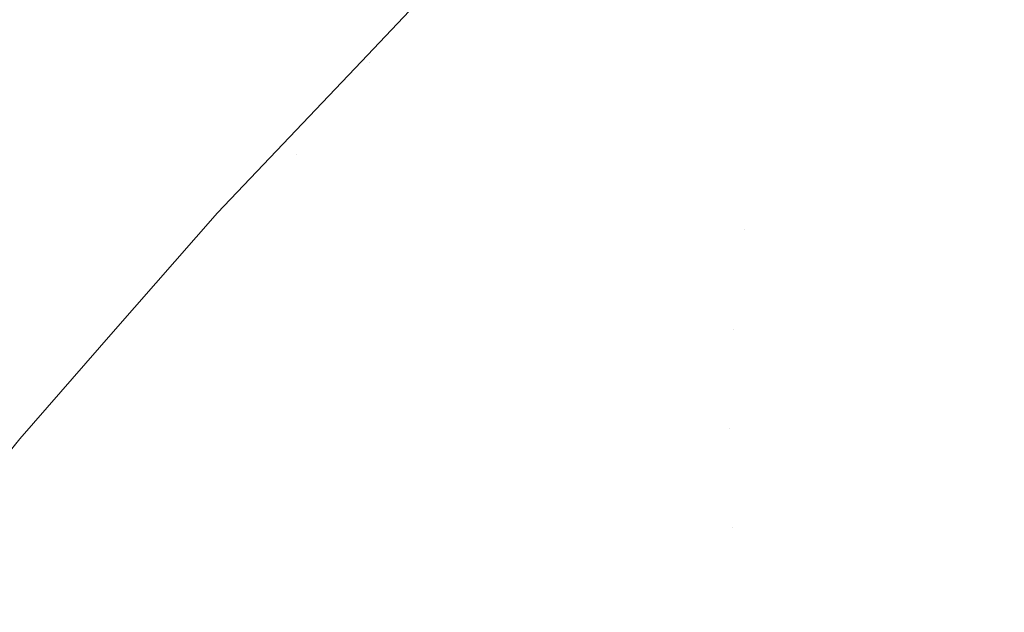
# Model space of a CAD drawing. Header units: centimetres. Extents: x -62 to 63, y 4 to 6.
# Tile 86 of 256: x -62.07284 to -62.06202, y 5.93194 to 5.93846. Entities that reach past the tile are written whole.
import ezdxf

# ---------------------------------------------------------------- set-up
doc = ezdxf.new("R2010")
doc.units = ezdxf.units.CM
doc.header["$LTSCALE"] = 2.54
doc.layers.add('Lucido design-1', color=7, linetype='Continuous')

# ---------------------------------------------------------------- blocks, each defined once
blk = doc.blocks.new('Gruppo-4-1')
at = {"color": 7, "linetype": 'Continuous', "lineweight": 9}
for points, invisible_edges in [([(-62.068219, 5.938912, -2276.32217), (-62.069072, 5.938004, -2276.320608), (-62.067095, 5.940002, -2276.320608)], 11), ([(-62.069072, 5.938004, -2276.320608), (-62.068993, 5.93799, -2276.319046), (-62.067016, 5.939988, -2276.319046), (-62.067095, 5.940002, -2276.320608)], 15), ([(-62.067095, 5.940002, -2276.923732), (-62.069072, 5.938004, -2276.923732), (-62.068219, 5.938912, -2276.92217)], 11), ([(-62.067095, 5.940002, -2276.923732), (-62.067016, 5.939988, -2276.925294), (-62.068993, 5.93799, -2276.925294), (-62.069072, 5.938004, -2276.923732)], 15), ([(-62.066884, 5.939964, -2276.317485), (-62.067016, 5.939988, -2276.319046), (-62.068993, 5.93799, -2276.319046), (-62.06886, 5.937967, -2276.317485)], 15), ([(-62.06886, 5.937967, -2276.926855), (-62.068993, 5.93799, -2276.925294), (-62.067016, 5.939988, -2276.925294), (-62.066884, 5.939964, -2276.926855)], 15), ([(-62.06886, 5.937967, -2276.317485), (-62.068674, 5.937935, -2276.315926), (-62.0667, 5.93993, -2276.315926), (-62.066884, 5.939964, -2276.317485)], 15), ([(-62.066884, 5.939964, -2276.926855), (-62.0667, 5.93993, -2276.928414), (-62.068674, 5.937935, -2276.928414), (-62.06886, 5.937967, -2276.926855)], 15), ([(-62.066464, 5.939886, -2276.314369), (-62.0667, 5.93993, -2276.315926), (-62.068674, 5.937935, -2276.315926), (-62.068436, 5.937893, -2276.314369)], 15), ([(-62.068436, 5.937893, -2276.929971), (-62.068674, 5.937935, -2276.928414), (-62.0667, 5.93993, -2276.928414), (-62.066464, 5.939886, -2276.929971)], 15), ([(-62.068436, 5.937893, -2276.314369), (-62.068144, 5.937843, -2276.312816), (-62.066175, 5.939833, -2276.312816), (-62.066464, 5.939886, -2276.314369)], 15), ([(-62.066464, 5.939886, -2276.929971), (-62.066175, 5.939833, -2276.931524), (-62.068144, 5.937843, -2276.931524), (-62.068436, 5.937893, -2276.929971)], 15), ([(-62.065835, 5.93977, -2276.311265), (-62.066175, 5.939833, -2276.312816), (-62.068144, 5.937843, -2276.312816), (-62.067801, 5.937783, -2276.311265)], 15), ([(-62.067801, 5.937783, -2276.933075), (-62.068144, 5.937843, -2276.931524), (-62.066175, 5.939833, -2276.931524), (-62.065835, 5.93977, -2276.933075)], 15), ([(-62.067801, 5.937783, -2276.311265), (-62.067405, 5.937714, -2276.309719), (-62.065443, 5.939698, -2276.309719), (-62.065835, 5.93977, -2276.311265)], 15), ([(-62.065835, 5.93977, -2276.933075), (-62.065443, 5.939698, -2276.934621), (-62.067405, 5.937714, -2276.934621), (-62.067801, 5.937783, -2276.933075)], 15), ([(-62.064999, 5.939616, -2276.308177), (-62.065443, 5.939698, -2276.309719), (-62.067405, 5.937714, -2276.309719), (-62.066957, 5.937637, -2276.308177)], 15), ([(-62.066957, 5.937637, -2276.936163), (-62.067405, 5.937714, -2276.934621), (-62.065443, 5.939698, -2276.934621), (-62.064999, 5.939616, -2276.936163)], 15), ([(-62.066957, 5.937637, -2276.308177), (-62.066458, 5.93755, -2276.30664), (-62.064504, 5.939524, -2276.30664), (-62.064999, 5.939616, -2276.308177)], 15), ([(-62.064999, 5.939616, -2276.936163), (-62.064504, 5.939524, -2276.9377), (-62.066458, 5.93755, -2276.9377), (-62.066957, 5.937637, -2276.936163)], 15), ([(-62.063959, 5.939424, -2276.305108), (-62.064504, 5.939524, -2276.30664), (-62.066458, 5.93755, -2276.30664), (-62.065908, 5.937454, -2276.305108)], 15), ([(-62.065908, 5.937454, -2276.939231), (-62.066458, 5.93755, -2276.9377), (-62.064504, 5.939524, -2276.9377), (-62.063959, 5.939424, -2276.939231)], 15), ([(-62.065908, 5.937454, -2276.305108), (-62.065306, 5.93735, -2276.303583), (-62.063363, 5.939314, -2276.303583), (-62.063959, 5.939424, -2276.305108)], 15), ([(-62.063959, 5.939424, -2276.939231), (-62.063363, 5.939314, -2276.940757), (-62.065306, 5.93735, -2276.940757), (-62.065908, 5.937454, -2276.939231)], 15), ([(-62.062717, 5.939195, -2276.302065), (-62.063363, 5.939314, -2276.303583), (-62.065306, 5.93735, -2276.303583), (-62.064655, 5.937237, -2276.302065)], 15), ([(-62.064655, 5.937237, -2276.942275), (-62.065306, 5.93735, -2276.940757), (-62.063363, 5.939314, -2276.940757), (-62.062717, 5.939195, -2276.942275)], 15), ([(-62.064655, 5.937237, -2276.302065), (-62.063953, 5.937115, -2276.300554), (-62.062022, 5.939066, -2276.300554), (-62.062717, 5.939195, -2276.302065)], 15), ([(-62.062717, 5.939195, -2276.942275), (-62.062022, 5.939066, -2276.943786), (-62.063953, 5.937115, -2276.943786), (-62.064655, 5.937237, -2276.942275)], 15), ([(-62.061278, 5.938929, -2276.29905), (-62.062022, 5.939066, -2276.300554), (-62.063953, 5.937115, -2276.300554), (-62.063202, 5.936984, -2276.29905)], 15), ([(-62.063202, 5.936984, -2276.94529), (-62.063953, 5.937115, -2276.943786), (-62.062022, 5.939066, -2276.943786), (-62.061278, 5.938929, -2276.94529)], 15), ([(-62.068219, 5.938912, -2276.32217), (-62.069087, 5.937997, -2276.32217), (-62.069072, 5.938004, -2276.320608)], 10), ([(-62.069087, 5.937997, -2276.32217), (-62.068219, 5.938912, -2276.32217), (-62.068219, 5.938912, -2276.92217), (-62.069087, 5.937997, -2276.92217)], 10), ([(-62.069072, 5.938004, -2276.923732), (-62.069087, 5.937997, -2276.92217), (-62.068219, 5.938912, -2276.92217)], 9), ([(-62.063202, 5.936984, -2276.29905), (-62.062402, 5.936846, -2276.297555), (-62.060485, 5.938783, -2276.297555), (-62.061278, 5.938929, -2276.29905)], 15), ([(-62.061278, 5.938929, -2276.94529), (-62.060485, 5.938783, -2276.946785), (-62.062402, 5.936846, -2276.946785), (-62.063202, 5.936984, -2276.94529)], 15), ([(-62.059644, 5.938628, -2276.296068), (-62.060485, 5.938783, -2276.297555), (-62.062402, 5.936846, -2276.297555), (-62.061554, 5.936698, -2276.296068)], 15), ([(-62.061554, 5.936698, -2276.948272), (-62.062402, 5.936846, -2276.946785), (-62.060485, 5.938783, -2276.946785), (-62.059644, 5.938628, -2276.948272)], 15), ([(-62.070921, 5.936017, -2276.320608), (-62.070841, 5.936004, -2276.319046), (-62.068993, 5.93799, -2276.319046), (-62.069072, 5.938004, -2276.320608)], 15), ([(-62.070669, 5.93633, -2276.32217), (-62.070921, 5.936017, -2276.320608), (-62.069072, 5.938004, -2276.320608)], 11), ([(-62.069072, 5.938004, -2276.923732), (-62.070921, 5.936017, -2276.923732), (-62.070669, 5.93633, -2276.92217)], 11), ([(-62.069072, 5.938004, -2276.923732), (-62.068993, 5.93799, -2276.925294), (-62.070841, 5.936004, -2276.925294), (-62.070921, 5.936017, -2276.923732)], 15), ([(-62.068993, 5.93799, -2276.319046), (-62.070841, 5.936004, -2276.319046), (-62.070707, 5.935982, -2276.317485), (-62.069799, 5.936973, -2276.317485)], 15), ([(-62.069799, 5.936973, -2276.926855), (-62.070707, 5.935982, -2276.926855), (-62.070841, 5.936004, -2276.925294), (-62.068993, 5.93799, -2276.925294)], 15), ([(-62.069072, 5.938004, -2276.320608), (-62.069087, 5.937997, -2276.32217), (-62.070669, 5.93633, -2276.32217)], 9), ([(-62.070669, 5.93633, -2276.92217), (-62.069087, 5.937997, -2276.92217), (-62.069072, 5.938004, -2276.923732)], 10), ([(-62.069087, 5.937997, -2276.92217), (-62.070669, 5.93633, -2276.92217), (-62.070669, 5.93633, -2276.32217), (-62.069087, 5.937997, -2276.32217)], 10), ([(-62.069799, 5.936973, -2276.317485), (-62.06886, 5.937967, -2276.317485), (-62.068993, 5.93799, -2276.319046)], 11), ([(-62.068993, 5.93799, -2276.925294), (-62.06886, 5.937967, -2276.926855), (-62.069799, 5.936973, -2276.926855)], 11), ([(-62.069613, 5.936941, -2276.315926), (-62.068674, 5.937935, -2276.315926), (-62.06886, 5.937967, -2276.317485), (-62.069799, 5.936973, -2276.317485)], 15), ([(-62.069799, 5.936973, -2276.926855), (-62.06886, 5.937967, -2276.926855), (-62.068674, 5.937935, -2276.928414), (-62.069613, 5.936941, -2276.928414)], 15), ([(-62.069373, 5.936901, -2276.314369), (-62.068436, 5.937893, -2276.314369), (-62.068674, 5.937935, -2276.315926), (-62.069613, 5.936941, -2276.315926)], 15), ([(-62.069613, 5.936941, -2276.928414), (-62.068674, 5.937935, -2276.928414), (-62.068436, 5.937893, -2276.929971), (-62.069373, 5.936901, -2276.929971)], 15), ([(-62.069081, 5.936852, -2276.312816), (-62.068144, 5.937843, -2276.312816), (-62.068436, 5.937893, -2276.314369), (-62.069373, 5.936901, -2276.314369)], 15), ([(-62.069373, 5.936901, -2276.929971), (-62.068436, 5.937893, -2276.929971), (-62.068144, 5.937843, -2276.931524), (-62.069081, 5.936852, -2276.931524)], 15), ([(-62.068736, 5.936794, -2276.311265), (-62.067801, 5.937783, -2276.311265), (-62.068144, 5.937843, -2276.312816), (-62.069081, 5.936852, -2276.312816)], 15), ([(-62.069081, 5.936852, -2276.931524), (-62.068144, 5.937843, -2276.931524), (-62.067801, 5.937783, -2276.933075), (-62.068736, 5.936794, -2276.933075)], 15), ([(-62.068338, 5.936727, -2276.309719), (-62.067405, 5.937714, -2276.309719), (-62.067801, 5.937783, -2276.311265), (-62.068736, 5.936794, -2276.311265)], 15), ([(-62.068736, 5.936794, -2276.933075), (-62.067801, 5.937783, -2276.933075), (-62.067405, 5.937714, -2276.934621), (-62.068338, 5.936727, -2276.934621)], 15), ([(-62.067889, 5.936651, -2276.308177), (-62.066957, 5.937637, -2276.308177), (-62.067405, 5.937714, -2276.309719), (-62.068338, 5.936727, -2276.309719)], 15), ([(-62.068338, 5.936727, -2276.934621), (-62.067405, 5.937714, -2276.934621), (-62.066957, 5.937637, -2276.936163), (-62.067889, 5.936651, -2276.936163)], 15), ([(-62.067387, 5.936567, -2276.30664), (-62.066458, 5.93755, -2276.30664), (-62.066957, 5.937637, -2276.308177), (-62.067889, 5.936651, -2276.308177)], 15), ([(-62.067889, 5.936651, -2276.936163), (-62.066957, 5.937637, -2276.936163), (-62.066458, 5.93755, -2276.9377), (-62.067387, 5.936567, -2276.9377)], 15), ([(-62.066834, 5.936474, -2276.305108), (-62.065908, 5.937454, -2276.305108), (-62.066458, 5.93755, -2276.30664), (-62.067387, 5.936567, -2276.30664)], 15), ([(-62.067387, 5.936567, -2276.9377), (-62.066458, 5.93755, -2276.9377), (-62.065908, 5.937454, -2276.939231), (-62.066834, 5.936474, -2276.939231)], 15), ([(-62.066231, 5.936372, -2276.303583), (-62.065306, 5.93735, -2276.303583), (-62.065908, 5.937454, -2276.305108), (-62.066834, 5.936474, -2276.305108)], 15), ([(-62.066834, 5.936474, -2276.939231), (-62.065908, 5.937454, -2276.939231), (-62.065306, 5.93735, -2276.940757), (-62.066231, 5.936372, -2276.940757)], 15), ([(-62.065576, 5.936262, -2276.302065), (-62.064655, 5.937237, -2276.302065), (-62.065306, 5.93735, -2276.303583), (-62.066231, 5.936372, -2276.303583)], 15), ([(-62.066231, 5.936372, -2276.940757), (-62.065306, 5.93735, -2276.940757), (-62.064655, 5.937237, -2276.942275), (-62.065576, 5.936262, -2276.942275)], 15), ([(-62.064871, 5.936143, -2276.300554), (-62.063953, 5.937115, -2276.300554), (-62.064655, 5.937237, -2276.302065), (-62.065576, 5.936262, -2276.302065)], 15), ([(-62.065576, 5.936262, -2276.942275), (-62.064655, 5.937237, -2276.942275), (-62.063953, 5.937115, -2276.943786), (-62.064871, 5.936143, -2276.943786)], 15), ([(-62.065001, 5.935051, -2276.29905), (-62.063202, 5.936984, -2276.29905), (-62.063953, 5.937115, -2276.300554), (-62.064871, 5.936143, -2276.300554)], 15), ([(-62.064871, 5.936143, -2276.943786), (-62.063953, 5.937115, -2276.943786), (-62.063202, 5.936984, -2276.94529), (-62.065001, 5.935051, -2276.94529)], 15), ([(-62.069799, 5.936973, -2276.317485), (-62.070707, 5.935982, -2276.317485), (-62.07052, 5.935951, -2276.315926), (-62.069613, 5.936941, -2276.315926)], 15), ([(-62.069613, 5.936941, -2276.928414), (-62.07052, 5.935951, -2276.928414), (-62.070707, 5.935982, -2276.926855), (-62.069799, 5.936973, -2276.926855)], 15), ([(-62.069613, 5.936941, -2276.315926), (-62.07052, 5.935951, -2276.315926), (-62.070279, 5.935912, -2276.314369), (-62.069373, 5.936901, -2276.314369)], 15), ([(-62.069373, 5.936901, -2276.929971), (-62.070279, 5.935912, -2276.929971), (-62.07052, 5.935951, -2276.928414), (-62.069613, 5.936941, -2276.928414)], 15), ([(-62.069373, 5.936901, -2276.314369), (-62.070279, 5.935912, -2276.314369), (-62.069986, 5.935864, -2276.312816), (-62.069081, 5.936852, -2276.312816)], 15), ([(-62.069081, 5.936852, -2276.931524), (-62.069986, 5.935864, -2276.931524), (-62.070279, 5.935912, -2276.929971), (-62.069373, 5.936901, -2276.929971)], 15), ([(-62.065001, 5.935051, -2276.29905), (-62.064195, 5.934919, -2276.297555), (-62.062402, 5.936846, -2276.297555), (-62.063202, 5.936984, -2276.29905)], 15), ([(-62.063202, 5.936984, -2276.94529), (-62.062402, 5.936846, -2276.946785), (-62.064195, 5.934919, -2276.946785), (-62.065001, 5.935051, -2276.94529)], 15), ([(-62.069081, 5.936852, -2276.312816), (-62.069986, 5.935864, -2276.312816), (-62.069639, 5.935807, -2276.311265), (-62.068736, 5.936794, -2276.311265)], 15), ([(-62.068736, 5.936794, -2276.933075), (-62.069639, 5.935807, -2276.933075), (-62.069986, 5.935864, -2276.931524), (-62.069081, 5.936852, -2276.931524)], 15), ([(-62.068736, 5.936794, -2276.311265), (-62.069639, 5.935807, -2276.311265), (-62.06924, 5.935742, -2276.309719), (-62.068338, 5.936727, -2276.309719)], 15), ([(-62.068338, 5.936727, -2276.934621), (-62.06924, 5.935742, -2276.934621), (-62.069639, 5.935807, -2276.933075), (-62.068736, 5.936794, -2276.933075)], 15), ([(-62.061554, 5.936698, -2276.296068), (-62.062402, 5.936846, -2276.297555), (-62.064195, 5.934919, -2276.297555), (-62.063339, 5.93478, -2276.296068)], 15), ([(-62.063339, 5.93478, -2276.948272), (-62.064195, 5.934919, -2276.946785), (-62.062402, 5.936846, -2276.946785), (-62.061554, 5.936698, -2276.948272)], 15), ([(-62.068338, 5.936727, -2276.309719), (-62.06924, 5.935742, -2276.309719), (-62.068789, 5.935669, -2276.308177), (-62.067889, 5.936651, -2276.308177)], 15), ([(-62.067889, 5.936651, -2276.936163), (-62.068789, 5.935669, -2276.936163), (-62.06924, 5.935742, -2276.934621), (-62.068338, 5.936727, -2276.934621)], 15), ([(-62.063339, 5.93478, -2276.296068), (-62.062435, 5.934632, -2276.29459), (-62.060658, 5.936543, -2276.29459), (-62.061554, 5.936698, -2276.296068)], 15), ([(-62.061554, 5.936698, -2276.948272), (-62.060658, 5.936543, -2276.94975), (-62.062435, 5.934632, -2276.94975), (-62.063339, 5.93478, -2276.948272)], 15), ([(-62.067889, 5.936651, -2276.308177), (-62.068789, 5.935669, -2276.308177), (-62.068285, 5.935587, -2276.30664), (-62.067387, 5.936567, -2276.30664)], 15), ([(-62.067387, 5.936567, -2276.9377), (-62.068285, 5.935587, -2276.9377), (-62.068789, 5.935669, -2276.936163), (-62.067889, 5.936651, -2276.936163)], 15), ([(-62.067387, 5.936567, -2276.30664), (-62.068285, 5.935587, -2276.30664), (-62.06773, 5.935496, -2276.305108), (-62.066834, 5.936474, -2276.305108)], 15), ([(-62.066834, 5.936474, -2276.939231), (-62.06773, 5.935496, -2276.939231), (-62.068285, 5.935587, -2276.9377), (-62.067387, 5.936567, -2276.9377)], 15), ([(-62.066834, 5.936474, -2276.305108), (-62.06773, 5.935496, -2276.305108), (-62.067124, 5.935397, -2276.303583), (-62.066231, 5.936372, -2276.303583)], 15), ([(-62.066231, 5.936372, -2276.940757), (-62.067124, 5.935397, -2276.940757), (-62.06773, 5.935496, -2276.939231), (-62.066834, 5.936474, -2276.939231)], 15), ([(-62.059715, 5.936379, -2276.293122), (-62.060658, 5.936543, -2276.29459), (-62.062435, 5.934632, -2276.29459), (-62.061484, 5.934477, -2276.293122)], 15), ([(-62.061484, 5.934477, -2276.951217), (-62.062435, 5.934632, -2276.94975), (-62.060658, 5.936543, -2276.94975), (-62.059715, 5.936379, -2276.951217)], 15), ([(-62.066231, 5.936372, -2276.303583), (-62.067124, 5.935397, -2276.303583), (-62.066466, 5.93529, -2276.302065), (-62.065576, 5.936262, -2276.302065)], 15), ([(-62.065576, 5.936262, -2276.942275), (-62.066466, 5.93529, -2276.942275), (-62.067124, 5.935397, -2276.940757), (-62.066231, 5.936372, -2276.940757)], 15), ([(-62.071799, 5.935028, -2276.320608), (-62.070921, 5.936017, -2276.320608), (-62.070669, 5.93633, -2276.32217), (-62.071813, 5.935021, -2276.32217)], 11), ([(-62.071813, 5.935021, -2276.32217), (-62.070669, 5.93633, -2276.32217), (-62.070669, 5.93633, -2276.92217), (-62.071813, 5.935021, -2276.92217)], 10), ([(-62.071813, 5.935021, -2276.92217), (-62.070669, 5.93633, -2276.92217), (-62.070921, 5.936017, -2276.923732), (-62.071799, 5.935028, -2276.923732)], 14), ([(-62.065576, 5.936262, -2276.302065), (-62.066466, 5.93529, -2276.302065), (-62.065759, 5.935174, -2276.300554), (-62.064871, 5.936143, -2276.300554)], 15), ([(-62.064871, 5.936143, -2276.943786), (-62.065759, 5.935174, -2276.943786), (-62.066466, 5.93529, -2276.942275), (-62.065576, 5.936262, -2276.942275)], 15), ([(-62.064871, 5.936143, -2276.300554), (-62.065759, 5.935174, -2276.300554), (-62.065001, 5.935051, -2276.29905)], 11), ([(-62.065001, 5.935051, -2276.94529), (-62.065759, 5.935174, -2276.943786), (-62.064871, 5.936143, -2276.943786)], 11), ([(-62.071718, 5.935015, -2276.319046), (-62.070841, 5.936004, -2276.319046), (-62.070921, 5.936017, -2276.320608), (-62.071799, 5.935028, -2276.320608)], 15), ([(-62.071799, 5.935028, -2276.923732), (-62.070921, 5.936017, -2276.923732), (-62.070841, 5.936004, -2276.925294), (-62.071718, 5.935015, -2276.925294)], 15), ([(-62.071584, 5.934994, -2276.317485), (-62.070707, 5.935982, -2276.317485), (-62.070841, 5.936004, -2276.319046), (-62.071718, 5.935015, -2276.319046)], 15), ([(-62.071718, 5.935015, -2276.925294), (-62.070841, 5.936004, -2276.925294), (-62.070707, 5.935982, -2276.926855), (-62.071584, 5.934994, -2276.926855)], 15), ([(-62.071396, 5.934964, -2276.315926), (-62.07052, 5.935951, -2276.315926), (-62.070707, 5.935982, -2276.317485), (-62.071584, 5.934994, -2276.317485)], 15), ([(-62.071584, 5.934994, -2276.926855), (-62.070707, 5.935982, -2276.926855), (-62.07052, 5.935951, -2276.928414), (-62.071396, 5.934964, -2276.928414)], 15), ([(-62.071154, 5.934926, -2276.314369), (-62.070279, 5.935912, -2276.314369), (-62.07052, 5.935951, -2276.315926), (-62.071396, 5.934964, -2276.315926)], 15), ([(-62.071396, 5.934964, -2276.928414), (-62.07052, 5.935951, -2276.928414), (-62.070279, 5.935912, -2276.929971), (-62.071154, 5.934926, -2276.929971)], 15), ([(-62.07086, 5.934879, -2276.312816), (-62.069986, 5.935864, -2276.312816), (-62.070279, 5.935912, -2276.314369), (-62.071154, 5.934926, -2276.314369)], 15), ([(-62.071154, 5.934926, -2276.929971), (-62.070279, 5.935912, -2276.929971), (-62.069986, 5.935864, -2276.931524), (-62.07086, 5.934879, -2276.931524)], 15), ([(-62.070512, 5.934824, -2276.311265), (-62.069639, 5.935807, -2276.311265), (-62.069986, 5.935864, -2276.312816), (-62.07086, 5.934879, -2276.312816)], 15), ([(-62.07086, 5.934879, -2276.931524), (-62.069986, 5.935864, -2276.931524), (-62.069639, 5.935807, -2276.933075), (-62.070512, 5.934824, -2276.933075)], 15), ([(-62.070111, 5.934761, -2276.309719), (-62.06924, 5.935742, -2276.309719), (-62.069639, 5.935807, -2276.311265), (-62.070512, 5.934824, -2276.311265)], 15), ([(-62.070512, 5.934824, -2276.933075), (-62.069639, 5.935807, -2276.933075), (-62.06924, 5.935742, -2276.934621), (-62.070111, 5.934761, -2276.934621)], 15), ([(-62.069658, 5.934689, -2276.308177), (-62.068789, 5.935669, -2276.308177), (-62.06924, 5.935742, -2276.309719), (-62.070111, 5.934761, -2276.309719)], 15), ([(-62.070111, 5.934761, -2276.934621), (-62.06924, 5.935742, -2276.934621), (-62.068789, 5.935669, -2276.936163), (-62.069658, 5.934689, -2276.936163)], 15), ([(-62.069152, 5.93461, -2276.30664), (-62.068285, 5.935587, -2276.30664), (-62.068789, 5.935669, -2276.308177), (-62.069658, 5.934689, -2276.308177)], 15), ([(-62.069658, 5.934689, -2276.936163), (-62.068789, 5.935669, -2276.936163), (-62.068285, 5.935587, -2276.9377), (-62.069152, 5.93461, -2276.9377)], 15), ([(-62.068595, 5.934521, -2276.305108), (-62.06773, 5.935496, -2276.305108), (-62.068285, 5.935587, -2276.30664), (-62.069152, 5.93461, -2276.30664)], 15), ([(-62.069152, 5.93461, -2276.9377), (-62.068285, 5.935587, -2276.9377), (-62.06773, 5.935496, -2276.939231), (-62.068595, 5.934521, -2276.939231)], 15), ([(-62.067986, 5.934425, -2276.303583), (-62.067124, 5.935397, -2276.303583), (-62.06773, 5.935496, -2276.305108), (-62.068595, 5.934521, -2276.305108)], 15), ([(-62.068595, 5.934521, -2276.939231), (-62.06773, 5.935496, -2276.939231), (-62.067124, 5.935397, -2276.940757), (-62.067986, 5.934425, -2276.940757)], 15), ([(-62.067326, 5.934321, -2276.302065), (-62.066466, 5.93529, -2276.302065), (-62.067124, 5.935397, -2276.303583), (-62.067986, 5.934425, -2276.303583)], 15), ([(-62.067986, 5.934425, -2276.940757), (-62.067124, 5.935397, -2276.940757), (-62.066466, 5.93529, -2276.942275), (-62.067326, 5.934321, -2276.942275)], 15), ([(-62.066616, 5.934209, -2276.300554), (-62.065759, 5.935174, -2276.300554), (-62.066466, 5.93529, -2276.302065), (-62.067326, 5.934321, -2276.302065)], 15), ([(-62.067326, 5.934321, -2276.942275), (-62.066466, 5.93529, -2276.942275), (-62.065759, 5.935174, -2276.943786), (-62.066616, 5.934209, -2276.943786)], 15), ([(-62.065855, 5.934089, -2276.29905), (-62.065001, 5.935051, -2276.29905), (-62.065759, 5.935174, -2276.300554), (-62.066616, 5.934209, -2276.300554)], 15), ([(-62.066616, 5.934209, -2276.943786), (-62.065759, 5.935174, -2276.943786), (-62.065001, 5.935051, -2276.94529), (-62.065855, 5.934089, -2276.94529)], 15), ([(-62.065045, 5.933961, -2276.297555), (-62.064195, 5.934919, -2276.297555), (-62.065001, 5.935051, -2276.29905), (-62.065855, 5.934089, -2276.29905)], 15), ([(-62.065855, 5.934089, -2276.94529), (-62.065001, 5.935051, -2276.94529), (-62.064195, 5.934919, -2276.946785), (-62.065045, 5.933961, -2276.946785)], 15), ([(-62.071813, 5.935021, -2276.32217), (-62.072842, 5.933845, -2276.32217), (-62.072646, 5.934042, -2276.320608), (-62.071799, 5.935028, -2276.320608)], 14), ([(-62.071799, 5.935028, -2276.923732), (-62.072646, 5.934042, -2276.923732), (-62.072842, 5.933845, -2276.92217), (-62.071813, 5.935021, -2276.92217)], 11), ([(-62.071813, 5.935021, -2276.92217), (-62.072842, 5.933845, -2276.92217), (-62.072842, 5.933845, -2276.32217), (-62.071813, 5.935021, -2276.32217)], 10), ([(-62.071799, 5.935028, -2276.320608), (-62.072646, 5.934042, -2276.320608), (-62.072565, 5.93403, -2276.319046), (-62.071718, 5.935015, -2276.319046)], 15), ([(-62.071718, 5.935015, -2276.925294), (-62.072565, 5.93403, -2276.925294), (-62.072646, 5.934042, -2276.923732), (-62.071799, 5.935028, -2276.923732)], 15), ([(-62.071718, 5.935015, -2276.319046), (-62.072565, 5.93403, -2276.319046), (-62.07243, 5.934009, -2276.317485), (-62.071584, 5.934994, -2276.317485)], 15), ([(-62.071584, 5.934994, -2276.926855), (-62.07243, 5.934009, -2276.926855), (-62.072565, 5.93403, -2276.925294), (-62.071718, 5.935015, -2276.925294)], 15), ([(-62.071584, 5.934994, -2276.317485), (-62.07243, 5.934009, -2276.317485), (-62.072241, 5.93398, -2276.315926), (-62.071396, 5.934964, -2276.315926)], 15), ([(-62.071396, 5.934964, -2276.928414), (-62.072241, 5.93398, -2276.928414), (-62.07243, 5.934009, -2276.926855), (-62.071584, 5.934994, -2276.926855)], 15), ([(-62.071396, 5.934964, -2276.315926), (-62.072241, 5.93398, -2276.315926), (-62.071999, 5.933943, -2276.314369), (-62.071154, 5.934926, -2276.314369)], 15), ([(-62.071154, 5.934926, -2276.929971), (-62.071999, 5.933943, -2276.929971), (-62.072241, 5.93398, -2276.928414), (-62.071396, 5.934964, -2276.928414)], 15), ([(-62.071154, 5.934926, -2276.314369), (-62.071999, 5.933943, -2276.314369), (-62.071703, 5.933898, -2276.312816), (-62.07086, 5.934879, -2276.312816)], 15), ([(-62.07086, 5.934879, -2276.931524), (-62.071703, 5.933898, -2276.931524), (-62.071999, 5.933943, -2276.929971), (-62.071154, 5.934926, -2276.929971)], 15), ([(-62.07086, 5.934879, -2276.312816), (-62.071703, 5.933898, -2276.312816), (-62.071353, 5.933845, -2276.311265), (-62.070512, 5.934824, -2276.311265)], 15), ([(-62.070512, 5.934824, -2276.933075), (-62.071353, 5.933845, -2276.933075), (-62.071703, 5.933898, -2276.931524), (-62.07086, 5.934879, -2276.931524)], 15), ([(-62.070512, 5.934824, -2276.311265), (-62.071353, 5.933845, -2276.311265), (-62.070951, 5.933783, -2276.309719), (-62.070111, 5.934761, -2276.309719)], 15), ([(-62.070111, 5.934761, -2276.934621), (-62.070951, 5.933783, -2276.934621), (-62.071353, 5.933845, -2276.933075), (-62.070512, 5.934824, -2276.933075)], 15), ([(-62.065004, 5.932873, -2276.296068), (-62.063339, 5.93478, -2276.296068), (-62.064195, 5.934919, -2276.297555), (-62.065045, 5.933961, -2276.297555)], 15), ([(-62.065045, 5.933961, -2276.946785), (-62.064195, 5.934919, -2276.946785), (-62.063339, 5.93478, -2276.948272), (-62.065004, 5.932873, -2276.948272)], 15), ([(-62.070111, 5.934761, -2276.309719), (-62.070951, 5.933783, -2276.309719), (-62.070496, 5.933713, -2276.308177), (-62.069658, 5.934689, -2276.308177)], 15), ([(-62.069658, 5.934689, -2276.936163), (-62.070496, 5.933713, -2276.936163), (-62.070951, 5.933783, -2276.934621), (-62.070111, 5.934761, -2276.934621)], 15), ([(-62.065004, 5.932873, -2276.296068), (-62.064093, 5.932734, -2276.29459), (-62.062435, 5.934632, -2276.29459), (-62.063339, 5.93478, -2276.296068)], 15), ([(-62.063339, 5.93478, -2276.948272), (-62.062435, 5.934632, -2276.94975), (-62.064093, 5.932734, -2276.94975), (-62.065004, 5.932873, -2276.948272)], 15), ([(-62.069658, 5.934689, -2276.308177), (-62.070496, 5.933713, -2276.308177), (-62.069989, 5.933636, -2276.30664), (-62.069152, 5.93461, -2276.30664)], 15), ([(-62.069152, 5.93461, -2276.9377), (-62.069989, 5.933636, -2276.9377), (-62.070496, 5.933713, -2276.936163), (-62.069658, 5.934689, -2276.936163)], 15), ([(-62.069152, 5.93461, -2276.30664), (-62.069989, 5.933636, -2276.30664), (-62.069429, 5.93355, -2276.305108), (-62.068595, 5.934521, -2276.305108)], 15), ([(-62.068595, 5.934521, -2276.939231), (-62.069429, 5.93355, -2276.939231), (-62.069989, 5.933636, -2276.9377), (-62.069152, 5.93461, -2276.9377)], 15), ([(-62.061484, 5.934477, -2276.293122), (-62.062435, 5.934632, -2276.29459), (-62.064093, 5.932734, -2276.29459), (-62.063134, 5.932587, -2276.293122)], 15), ([(-62.063134, 5.932587, -2276.951217), (-62.064093, 5.932734, -2276.94975), (-62.062435, 5.934632, -2276.94975), (-62.061484, 5.934477, -2276.951217)], 15), ([(-62.068595, 5.934521, -2276.305108), (-62.069429, 5.93355, -2276.305108), (-62.068818, 5.933457, -2276.303583), (-62.067986, 5.934425, -2276.303583)], 15), ([(-62.067986, 5.934425, -2276.940757), (-62.068818, 5.933457, -2276.940757), (-62.069429, 5.93355, -2276.939231), (-62.068595, 5.934521, -2276.939231)], 15), ([(-62.067986, 5.934425, -2276.303583), (-62.068818, 5.933457, -2276.303583), (-62.068156, 5.933355, -2276.302065), (-62.067326, 5.934321, -2276.302065)], 15), ([(-62.067326, 5.934321, -2276.942275), (-62.068156, 5.933355, -2276.942275), (-62.068818, 5.933457, -2276.940757), (-62.067986, 5.934425, -2276.940757)], 15), ([(-62.063134, 5.932587, -2276.293122), (-62.062128, 5.932434, -2276.291665), (-62.060486, 5.934314, -2276.291665), (-62.061484, 5.934477, -2276.293122)], 15), ([(-62.061484, 5.934477, -2276.951217), (-62.060486, 5.934314, -2276.952675), (-62.062128, 5.932434, -2276.952675), (-62.063134, 5.932587, -2276.951217)], 15), ([(-62.067326, 5.934321, -2276.302065), (-62.068156, 5.933355, -2276.302065), (-62.067442, 5.933246, -2276.300554), (-62.066616, 5.934209, -2276.300554)], 15), ([(-62.066616, 5.934209, -2276.943786), (-62.067442, 5.933246, -2276.943786), (-62.068156, 5.933355, -2276.942275), (-62.067326, 5.934321, -2276.942275)], 15), ([(-62.059442, 5.934144, -2276.290218), (-62.060486, 5.934314, -2276.291665), (-62.062128, 5.932434, -2276.291665), (-62.061076, 5.932273, -2276.290218)], 15), ([(-62.061076, 5.932273, -2276.954122), (-62.062128, 5.932434, -2276.952675), (-62.060486, 5.934314, -2276.952675), (-62.059442, 5.934144, -2276.954122)], 15), ([(-62.066616, 5.934209, -2276.300554), (-62.067442, 5.933246, -2276.300554), (-62.066679, 5.93313, -2276.29905), (-62.065855, 5.934089, -2276.29905)], 15), ([(-62.065855, 5.934089, -2276.94529), (-62.066679, 5.93313, -2276.94529), (-62.067442, 5.933246, -2276.943786), (-62.066616, 5.934209, -2276.943786)], 15), ([(-62.065855, 5.934089, -2276.29905), (-62.066679, 5.93313, -2276.29905), (-62.065866, 5.933005, -2276.297555), (-62.065045, 5.933961, -2276.297555)], 15), ([(-62.065045, 5.933961, -2276.946785), (-62.065866, 5.933005, -2276.946785), (-62.066679, 5.93313, -2276.94529), (-62.065855, 5.934089, -2276.94529)], 15), ([(-62.073462, 5.93306, -2276.320608), (-62.072646, 5.934042, -2276.320608), (-62.072842, 5.933845, -2276.32217), (-62.073479, 5.933056, -2276.32217)], 11), ([(-62.073479, 5.933056, -2276.92217), (-62.072842, 5.933845, -2276.92217), (-62.072646, 5.934042, -2276.923732), (-62.073462, 5.93306, -2276.923732)], 14), ([(-62.073381, 5.933048, -2276.319046), (-62.072565, 5.93403, -2276.319046), (-62.072646, 5.934042, -2276.320608), (-62.073462, 5.93306, -2276.320608)], 15), ([(-62.073462, 5.93306, -2276.923732), (-62.072646, 5.934042, -2276.923732), (-62.072565, 5.93403, -2276.925294), (-62.073381, 5.933048, -2276.925294)], 15), ([(-62.073246, 5.933028, -2276.317485), (-62.07243, 5.934009, -2276.317485), (-62.072565, 5.93403, -2276.319046), (-62.073381, 5.933048, -2276.319046)], 15), ([(-62.073381, 5.933048, -2276.925294), (-62.072565, 5.93403, -2276.925294), (-62.07243, 5.934009, -2276.926855), (-62.073246, 5.933028, -2276.926855)], 15), ([(-62.073056, 5.933, -2276.315926), (-62.072241, 5.93398, -2276.315926), (-62.07243, 5.934009, -2276.317485), (-62.073246, 5.933028, -2276.317485)], 15), ([(-62.073246, 5.933028, -2276.926855), (-62.07243, 5.934009, -2276.926855), (-62.072241, 5.93398, -2276.928414), (-62.073056, 5.933, -2276.928414)], 15), ([(-62.072813, 5.932964, -2276.314369), (-62.071999, 5.933943, -2276.314369), (-62.072241, 5.93398, -2276.315926), (-62.073056, 5.933, -2276.315926)], 15), ([(-62.073056, 5.933, -2276.928414), (-62.072241, 5.93398, -2276.928414), (-62.071999, 5.933943, -2276.929971), (-62.072813, 5.932964, -2276.929971)], 15), ([(-62.065045, 5.933961, -2276.297555), (-62.065866, 5.933005, -2276.297555), (-62.065004, 5.932873, -2276.296068)], 11), ([(-62.065004, 5.932873, -2276.948272), (-62.065866, 5.933005, -2276.946785), (-62.065045, 5.933961, -2276.946785)], 11), ([(-62.072516, 5.93292, -2276.312816), (-62.071703, 5.933898, -2276.312816), (-62.071999, 5.933943, -2276.314369), (-62.072813, 5.932964, -2276.314369)], 15), ([(-62.072813, 5.932964, -2276.929971), (-62.071999, 5.933943, -2276.929971), (-62.071703, 5.933898, -2276.931524), (-62.072516, 5.93292, -2276.931524)], 15), ([(-62.072165, 5.932868, -2276.311265), (-62.071353, 5.933845, -2276.311265), (-62.071703, 5.933898, -2276.312816), (-62.072516, 5.93292, -2276.312816)], 15), ([(-62.072516, 5.93292, -2276.931524), (-62.071703, 5.933898, -2276.931524), (-62.071353, 5.933845, -2276.933075), (-62.072165, 5.932868, -2276.933075)], 15), ([(-62.071761, 5.932809, -2276.309719), (-62.070951, 5.933783, -2276.309719), (-62.071353, 5.933845, -2276.311265), (-62.072165, 5.932868, -2276.311265)], 15), ([(-62.072165, 5.932868, -2276.933075), (-62.071353, 5.933845, -2276.933075), (-62.070951, 5.933783, -2276.934621), (-62.071761, 5.932809, -2276.934621)], 15), ([(-62.071305, 5.932741, -2276.308177), (-62.070496, 5.933713, -2276.308177), (-62.070951, 5.933783, -2276.309719), (-62.071761, 5.932809, -2276.309719)], 15), ([(-62.071761, 5.932809, -2276.934621), (-62.070951, 5.933783, -2276.934621), (-62.070496, 5.933713, -2276.936163), (-62.071305, 5.932741, -2276.936163)], 15), ([(-62.070795, 5.932666, -2276.30664), (-62.069989, 5.933636, -2276.30664), (-62.070496, 5.933713, -2276.308177), (-62.071305, 5.932741, -2276.308177)], 15), ([(-62.071305, 5.932741, -2276.936163), (-62.070496, 5.933713, -2276.936163), (-62.069989, 5.933636, -2276.9377), (-62.070795, 5.932666, -2276.9377)], 15), ([(-62.070234, 5.932583, -2276.305108), (-62.069429, 5.93355, -2276.305108), (-62.069989, 5.933636, -2276.30664), (-62.070795, 5.932666, -2276.30664)], 15), ([(-62.070795, 5.932666, -2276.9377), (-62.069989, 5.933636, -2276.9377), (-62.069429, 5.93355, -2276.939231), (-62.070234, 5.932583, -2276.939231)], 15), ([(-62.06962, 5.932492, -2276.303583), (-62.068818, 5.933457, -2276.303583), (-62.069429, 5.93355, -2276.305108), (-62.070234, 5.932583, -2276.305108)], 15), ([(-62.070234, 5.932583, -2276.939231), (-62.069429, 5.93355, -2276.939231), (-62.068818, 5.933457, -2276.940757), (-62.06962, 5.932492, -2276.940757)], 15), ([(-62.068956, 5.932393, -2276.302065), (-62.068156, 5.933355, -2276.302065), (-62.068818, 5.933457, -2276.303583), (-62.06962, 5.932492, -2276.303583)], 15), ([(-62.06962, 5.932492, -2276.940757), (-62.068818, 5.933457, -2276.940757), (-62.068156, 5.933355, -2276.942275), (-62.068956, 5.932393, -2276.942275)], 15), ([(-62.06824, 5.932288, -2276.300554), (-62.067442, 5.933246, -2276.300554), (-62.068156, 5.933355, -2276.302065), (-62.068956, 5.932393, -2276.302065)], 15), ([(-62.068956, 5.932393, -2276.942275), (-62.068156, 5.933355, -2276.942275), (-62.067442, 5.933246, -2276.943786), (-62.06824, 5.932288, -2276.943786)], 15), ([(-62.067474, 5.932174, -2276.29905), (-62.066679, 5.93313, -2276.29905), (-62.067442, 5.933246, -2276.300554), (-62.06824, 5.932288, -2276.300554)], 15), ([(-62.06824, 5.932288, -2276.943786), (-62.067442, 5.933246, -2276.943786), (-62.066679, 5.93313, -2276.94529), (-62.067474, 5.932174, -2276.94529)], 15), ([(-62.066657, 5.932053, -2276.297555), (-62.065866, 5.933005, -2276.297555), (-62.066679, 5.93313, -2276.29905), (-62.067474, 5.932174, -2276.29905)], 15), ([(-62.067474, 5.932174, -2276.94529), (-62.066679, 5.93313, -2276.94529), (-62.065866, 5.933005, -2276.946785), (-62.066657, 5.932053, -2276.946785)], 15), ([(-62.073056, 5.933, -2276.315926), (-62.073841, 5.932024, -2276.315926), (-62.073597, 5.931989, -2276.314369), (-62.072813, 5.932964, -2276.314369)], 15), ([(-62.072813, 5.932964, -2276.929971), (-62.073597, 5.931989, -2276.929971), (-62.073841, 5.932024, -2276.928414), (-62.073056, 5.933, -2276.928414)], 15), ([(-62.065792, 5.931925, -2276.296068), (-62.065004, 5.932873, -2276.296068), (-62.065866, 5.933005, -2276.297555), (-62.066657, 5.932053, -2276.297555)], 15), ([(-62.066657, 5.932053, -2276.946785), (-62.065866, 5.933005, -2276.946785), (-62.065004, 5.932873, -2276.948272), (-62.065792, 5.931925, -2276.948272)], 15), ([(-62.072813, 5.932964, -2276.314369), (-62.073597, 5.931989, -2276.314369), (-62.073299, 5.931946, -2276.312816), (-62.072516, 5.93292, -2276.312816)], 15), ([(-62.072516, 5.93292, -2276.931524), (-62.073299, 5.931946, -2276.931524), (-62.073597, 5.931989, -2276.929971), (-62.072813, 5.932964, -2276.929971)], 15), ([(-62.072516, 5.93292, -2276.312816), (-62.073299, 5.931946, -2276.312816), (-62.072947, 5.931896, -2276.311265), (-62.072165, 5.932868, -2276.311265)], 15), ([(-62.072165, 5.932868, -2276.933075), (-62.072947, 5.931896, -2276.933075), (-62.073299, 5.931946, -2276.931524), (-62.072516, 5.93292, -2276.931524)], 15), ([(-62.072165, 5.932868, -2276.311265), (-62.072947, 5.931896, -2276.311265), (-62.072542, 5.931838, -2276.309719), (-62.071761, 5.932809, -2276.309719)], 15), ([(-62.071761, 5.932809, -2276.934621), (-62.072542, 5.931838, -2276.934621), (-62.072947, 5.931896, -2276.933075), (-62.072165, 5.932868, -2276.933075)], 15), ([(-62.071761, 5.932809, -2276.309719), (-62.072542, 5.931838, -2276.309719), (-62.072084, 5.931772, -2276.308177), (-62.071305, 5.932741, -2276.308177)], 15), ([(-62.071305, 5.932741, -2276.936163), (-62.072084, 5.931772, -2276.936163), (-62.072542, 5.931838, -2276.934621), (-62.071761, 5.932809, -2276.934621)], 15), ([(-62.064878, 5.93179, -2276.29459), (-62.064093, 5.932734, -2276.29459), (-62.065004, 5.932873, -2276.296068), (-62.065792, 5.931925, -2276.296068)], 15), ([(-62.065792, 5.931925, -2276.948272), (-62.065004, 5.932873, -2276.948272), (-62.064093, 5.932734, -2276.94975), (-62.064878, 5.93179, -2276.94975)], 15), ([(-62.071305, 5.932741, -2276.308177), (-62.072084, 5.931772, -2276.308177), (-62.071573, 5.931699, -2276.30664), (-62.070795, 5.932666, -2276.30664)], 15), ([(-62.070795, 5.932666, -2276.9377), (-62.071573, 5.931699, -2276.9377), (-62.072084, 5.931772, -2276.936163), (-62.071305, 5.932741, -2276.936163)], 15), ([(-62.070795, 5.932666, -2276.30664), (-62.071573, 5.931699, -2276.30664), (-62.071009, 5.931618, -2276.305108), (-62.070234, 5.932583, -2276.305108)], 15), ([(-62.070234, 5.932583, -2276.939231), (-62.071009, 5.931618, -2276.939231), (-62.071573, 5.931699, -2276.9377), (-62.070795, 5.932666, -2276.9377)], 15), ([(-62.064669, 5.930711, -2276.293122), (-62.063134, 5.932587, -2276.293122), (-62.064093, 5.932734, -2276.29459), (-62.064878, 5.93179, -2276.29459)], 15), ([(-62.064878, 5.93179, -2276.94975), (-62.064093, 5.932734, -2276.94975), (-62.063134, 5.932587, -2276.951217), (-62.064669, 5.930711, -2276.951217)], 15), ([(-62.070234, 5.932583, -2276.305108), (-62.071009, 5.931618, -2276.305108), (-62.070393, 5.93153, -2276.303583), (-62.06962, 5.932492, -2276.303583)], 15), ([(-62.06962, 5.932492, -2276.940757), (-62.070393, 5.93153, -2276.940757), (-62.071009, 5.931618, -2276.939231), (-62.070234, 5.932583, -2276.939231)], 15), ([(-62.064669, 5.930711, -2276.293122), (-62.063655, 5.930567, -2276.291665), (-62.062128, 5.932434, -2276.291665), (-62.063134, 5.932587, -2276.293122)], 15), ([(-62.063134, 5.932587, -2276.951217), (-62.062128, 5.932434, -2276.952675), (-62.063655, 5.930567, -2276.952675), (-62.064669, 5.930711, -2276.951217)], 15), ([(-62.06962, 5.932492, -2276.303583), (-62.070393, 5.93153, -2276.303583), (-62.069726, 5.931435, -2276.302065), (-62.068956, 5.932393, -2276.302065)], 15), ([(-62.068956, 5.932393, -2276.942275), (-62.069726, 5.931435, -2276.942275), (-62.070393, 5.93153, -2276.940757), (-62.06962, 5.932492, -2276.940757)], 15), ([(-62.068956, 5.932393, -2276.302065), (-62.069726, 5.931435, -2276.302065), (-62.069008, 5.931332, -2276.300554), (-62.06824, 5.932288, -2276.300554)], 15), ([(-62.06824, 5.932288, -2276.943786), (-62.069008, 5.931332, -2276.943786), (-62.069726, 5.931435, -2276.942275), (-62.068956, 5.932393, -2276.942275)], 15), ([(-62.061076, 5.932273, -2276.290218), (-62.062128, 5.932434, -2276.291665), (-62.063655, 5.930567, -2276.291665), (-62.062595, 5.930415, -2276.290218)], 15), ([(-62.062595, 5.930415, -2276.954122), (-62.063655, 5.930567, -2276.952675), (-62.062128, 5.932434, -2276.952675), (-62.061076, 5.932273, -2276.954122)], 15), ([(-62.06824, 5.932288, -2276.300554), (-62.069008, 5.931332, -2276.300554), (-62.068239, 5.931222, -2276.29905), (-62.067474, 5.932174, -2276.29905)], 15), ([(-62.067474, 5.932174, -2276.94529), (-62.068239, 5.931222, -2276.94529), (-62.069008, 5.931332, -2276.943786), (-62.06824, 5.932288, -2276.943786)], 15), ([(-62.062595, 5.930415, -2276.290218), (-62.061489, 5.930257, -2276.288781), (-62.059978, 5.932105, -2276.288781), (-62.061076, 5.932273, -2276.290218)], 15), ([(-62.061076, 5.932273, -2276.954122), (-62.059978, 5.932105, -2276.955559), (-62.061489, 5.930257, -2276.955559), (-62.062595, 5.930415, -2276.954122)], 15), ([(-62.067474, 5.932174, -2276.29905), (-62.068239, 5.931222, -2276.29905), (-62.06742, 5.931105, -2276.297555), (-62.066657, 5.932053, -2276.297555)], 15), ([(-62.066657, 5.932053, -2276.946785), (-62.06742, 5.931105, -2276.946785), (-62.068239, 5.931222, -2276.94529), (-62.067474, 5.932174, -2276.94529)], 15), ([(-62.066657, 5.932053, -2276.297555), (-62.06742, 5.931105, -2276.297555), (-62.066551, 5.930981, -2276.296068), (-62.065792, 5.931925, -2276.296068)], 15), ([(-62.065792, 5.931925, -2276.948272), (-62.066551, 5.930981, -2276.948272), (-62.06742, 5.931105, -2276.946785), (-62.066657, 5.932053, -2276.946785)], 15)]:
    blk.add_3dface(points, dxfattribs=dict(at, invisible_edges=invisible_edges))
blk = doc.blocks.new('Gruppo-5-1')
at = {"color": 7}
blk.add_blockref('Gruppo-4-1', (0, 0), dxfattribs=at)

msp = doc.modelspace()

# ---------------------------------------------------------------- block references
at = {"layer": 'Lucido design-1', "color": 7}
msp.add_blockref('Gruppo-5-1', (0, 0), dxfattribs=at)

doc.saveas('drawing.dxf')
